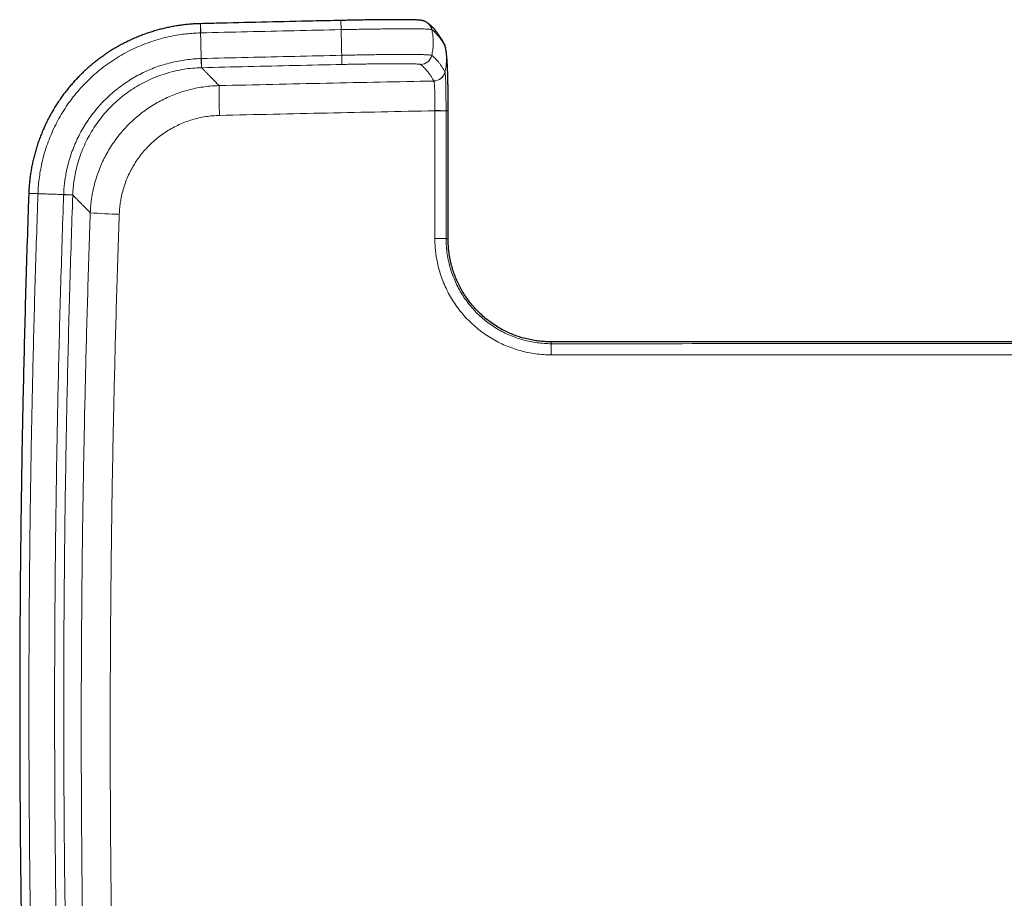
# Model space of a CAD drawing. Header units: millimetres. Extents: x 8 to 1132, y 12 to 2282.
# Tile 13 of 53: x 516 to 583, y 1038 to 1098. Entities that reach past the tile are written whole.
import ezdxf

# ---------------------------------------------------------------- set-up
doc = ezdxf.new("R2010")
doc.units = ezdxf.units.MM

msp = doc.modelspace()

# ---------------------------------------------------------------- linework, layer by layer
at = {"color": 8, "linetype": 'Continuous', "lineweight": 0}
for p, q in [((537.724, 1097.115), (537.71, 1097.742)), ((528.155, 1096.895), (528.14, 1097.522)), ((543.374, 1097.159), (543.374, 1097.159)), ((528.213, 1094.523), (528.198, 1095.145)), ((537.776, 1094.743), (537.762, 1095.365)), ((528.203, 1094.523), (528.213, 1094.523)), ((544.037, 1093.614), (544.038, 1093.613)), ((544.116, 1091.595), (544.116, 1091.585)), ((517.066, 1085.927), (516.439, 1085.949)), ((519.437, 1085.843), (518.815, 1085.865)), ((519.437, 1085.843), (519.438, 1085.853))]:
    msp.add_line(p, q, dxfattribs=at)
at = {"color": 7, "linetype": 'Continuous', "lineweight": 30}
for p, q in [((528.14, 1097.521), (528.129, 1097.521)), ((544.728, 1096.199), (544.725, 1096.205)), ((544.74, 1096.176), (544.736, 1096.184)), ((544.829, 1095.92), (544.825, 1095.935)), ((544.828, 1095.92), (544.834, 1095.891)), ((545.014, 1082.852), (545.02, 1091.57)), ((516.44, 1085.96), (516.44, 1085.949))]:
    msp.add_line(p, q, dxfattribs=at)
at = {"color": 7, "linetype": 'Continuous', "lineweight": 30, "flags": 128}
msp.add_lwpolyline([(543.593, 1097.589), (543.578, 1097.6), (543.495, 1097.65)], dxfattribs=at)
at = {"color": 8, "linetype": 'Continuous', "lineweight": 0, "flags": 128}
for points in [[(528.145, 1096.894), (528.143, 1096.99), (528.14, 1097.082), (528.138, 1097.168), (528.136, 1097.247), (528.134, 1097.318), (528.133, 1097.38), (528.132, 1097.431), (528.131, 1097.472), (528.13, 1097.501), (528.129, 1097.517), (528.129, 1097.522)], [(528.203, 1094.523), (528.203, 1094.53), (528.203, 1094.549), (528.202, 1094.58), (528.201, 1094.621), (528.199, 1094.672), (528.198, 1094.733), (528.196, 1094.803), (528.194, 1094.88), (528.192, 1094.963), (528.19, 1095.052), (528.187, 1095.145)], [(517.066, 1085.937), (516.971, 1085.94), (516.879, 1085.944), (516.793, 1085.947), (516.714, 1085.95), (516.643, 1085.952), (516.581, 1085.954), (516.53, 1085.956), (516.489, 1085.958), (516.461, 1085.959), (516.444, 1085.959), (516.439, 1085.96)], [(519.438, 1085.853), (519.43, 1085.853), (519.411, 1085.854), (519.38, 1085.855), (519.339, 1085.856), (519.288, 1085.858), (519.227, 1085.86), (519.158, 1085.863), (519.081, 1085.866), (518.997, 1085.869), (518.908, 1085.872), (518.816, 1085.875)]]:
    msp.add_lwpolyline(points, dxfattribs=at)
at = {"color": 8, "linetype": 'Continuous', "lineweight": 0}
for centre, radius, start, end in [((543.124, 1096.943), 0.799, 12.37804, 54.02989), ((544.032, 1095.812), 0.796, 12.31915, 29.08001), ((544.034, 1095.811), 0.795, 12.31024, 27.33827), ((543.116, 1095.542), 0.8, 271.24122, 347.11593), ((544.019, 1094.416), 0.801, 271.27705, 346.97768), ((544.02, 1094.414), 0.801, 271.27674, 346.93209), ((580.816, 1092.943), 51.408, 179.60062, 181.86379), ((544.277, 1066.404), 25.191, 88.62587, 90.36559), ((544.247, 1073.663), 17.922, 87.97304, 90.41884), ((523.231, 1115.112), 30.584, 265.12863, 268.82829), ((544.242, 1065.905), 16.978, 87.86019, 90.44212), ((515.716, 1075.083), 36.321, 359.79499, 0.99231)]:
    msp.add_arc(centre, radius, start, end, dxfattribs=at)
at = {"color": 7, "linetype": 'Continuous', "lineweight": 30}
for points, knots in [([(537.71, 1097.742), (537.07, 1097.728), (534.36, 1097.669), (531.17, 1097.595), (528.62, 1097.534), (528.14, 1097.522)], [0, 0, 0, 0, 0.200607, 0.849493, 1, 1, 1, 1]), ([(543.495, 1097.65), (543.489, 1097.653), (543.462, 1097.669), (543.412, 1097.689), (543.353, 1097.711), (543.298, 1097.726), (543.253, 1097.736), (543.212, 1097.743), (543.17, 1097.75), (543.115, 1097.756), (543.047, 1097.763), (542.967, 1097.768), (542.88, 1097.773), (542.786, 1097.777), (542.684, 1097.78), (542.575, 1097.783), (542.461, 1097.786), (542.339, 1097.788), (542.211, 1097.79), (542.075, 1097.791), (541.933, 1097.792), (541.784, 1097.793), (541.629, 1097.793), (541.467, 1097.793), (541.301, 1097.793), (541.128, 1097.792), (540.95, 1097.791), (540.765, 1097.79), (540.575, 1097.788), (540.379, 1097.786), (540.178, 1097.784), (539.972, 1097.782), (539.762, 1097.779), (539.548, 1097.776), (539.33, 1097.772), (539.11, 1097.769), (538.887, 1097.765), (538.662, 1097.761), (538.443, 1097.757), (538.235, 1097.753), (538.035, 1097.749), (537.86, 1097.745), (537.751, 1097.743), (537.71, 1097.742)], [0, 0, 0, 0, 0.003989, 0.017573, 0.031321, 0.044528, 0.057971, 0.070405, 0.085771, 0.106319, 0.13802, 0.169532, 0.198923, 0.230102, 0.259696, 0.288462, 0.316745, 0.344704, 0.372428, 0.399963, 0.427339, 0.454574, 0.481678, 0.50864, 0.535285, 0.56191, 0.588608, 0.615386, 0.642244, 0.66918, 0.69619, 0.723267, 0.750402, 0.777584, 0.804802, 0.832043, 0.859294, 0.886539, 0.913769, 0.937943, 0.961117, 0.98543, 1, 1, 1, 1]), ([(544.723, 1096.204), (544.709, 1096.229), (544.658, 1096.321), (544.567, 1096.471), (544.45, 1096.655), (544.33, 1096.829), (544.212, 1096.984), (544.095, 1097.124), (543.981, 1097.249), (543.862, 1097.367), (543.742, 1097.475), (543.66, 1097.538), (543.62, 1097.569)], [0, 0, 0, 0, 0.042823, 0.158715, 0.27581, 0.392702, 0.507297, 0.603044, 0.704142, 0.804993, 0.90532, 1, 1, 1, 1]), ([(528.129, 1097.521), (528.108, 1097.521), (527.976, 1097.519), (527.73, 1097.506), (527.394, 1097.483), (527.058, 1097.448), (526.724, 1097.405), (526.392, 1097.352), (526.06, 1097.29), (525.729, 1097.219), (525.401, 1097.138), (525.075, 1097.049), (524.753, 1096.95), (524.434, 1096.843), (524.12, 1096.726), (523.808, 1096.601), (523.5, 1096.467), (523.194, 1096.324), (522.891, 1096.172), (522.593, 1096.012), (522.299, 1095.843), (522.011, 1095.667), (521.73, 1095.483), (521.454, 1095.292), (521.184, 1095.093), (520.919, 1094.886), (520.659, 1094.671), (520.404, 1094.449), (520.156, 1094.219), (519.915, 1093.983), (519.68, 1093.74), (519.453, 1093.491), (519.233, 1093.236), (519.021, 1092.975), (518.816, 1092.709), (518.619, 1092.437), (518.428, 1092.158), (518.246, 1091.874), (518.071, 1091.585), (517.905, 1091.292), (517.747, 1090.994), (517.598, 1090.693), (517.458, 1090.388), (517.327, 1090.079), (517.204, 1089.766), (517.089, 1089.448), (516.983, 1089.126), (516.886, 1088.802), (516.798, 1088.475), (516.719, 1088.146), (516.65, 1087.818), (516.591, 1087.488), (516.541, 1087.156), (516.5, 1086.822), (516.468, 1086.486), (516.448, 1086.198), (516.442, 1086.023), (516.44, 1085.96)], [0, 0, 0, 0, 0.003448, 0.022017, 0.040666, 0.059333, 0.077849, 0.096442, 0.115089, 0.133767, 0.152452, 0.171112, 0.189725, 0.208266, 0.226751, 0.245242, 0.263828, 0.282484, 0.301182, 0.319896, 0.33859, 0.357237, 0.37581, 0.394282, 0.412777, 0.43137, 0.449994, 0.468641, 0.4873, 0.505957, 0.524601, 0.543223, 0.561811, 0.580338, 0.598873, 0.617456, 0.636072, 0.654709, 0.673349, 0.691975, 0.710571, 0.729123, 0.747657, 0.766144, 0.784731, 0.803391, 0.822094, 0.840812, 0.859506, 0.878146, 0.896705, 0.915139, 0.933666, 0.952285, 0.970904, 0.989518, 1, 1, 1, 1]), ([(544.822, 1095.948), (544.821, 1095.953), (544.817, 1095.972), (544.808, 1096.005), (544.795, 1096.046), (544.78, 1096.088), (544.766, 1096.122), (544.756, 1096.144), (544.753, 1096.15)], [0, 0, 0, 0, 0.1097763, 0.358704, 0.5717198, 0.7593029, 0.9317418, 1, 1, 1, 1]), ([(545.02, 1091.57), (545.02, 1091.672), (545.02, 1091.867), (545.019, 1092.144), (545.017, 1092.393), (545.016, 1092.617), (545.013, 1092.833), (545.011, 1093.039), (545.007, 1093.232), (545.004, 1093.398), (545.001, 1093.539), (544.999, 1093.656), (544.996, 1093.754), (544.994, 1093.835), (544.992, 1093.899), (544.991, 1093.951), (544.989, 1093.999), (544.988, 1094.057), (544.985, 1094.131), (544.982, 1094.236), (544.977, 1094.362), (544.972, 1094.497), (544.967, 1094.616), (544.962, 1094.718), (544.957, 1094.806), (544.952, 1094.891), (544.946, 1094.979), (544.941, 1095.061), (544.935, 1095.133), (544.931, 1095.194), (544.926, 1095.25), (544.921, 1095.306), (544.913, 1095.382), (544.902, 1095.481), (544.885, 1095.605), (544.863, 1095.745), (544.844, 1095.842), (544.834, 1095.891)], [0, 0, 0, 0, 0.057254, 0.108847, 0.155619, 0.198241, 0.237224, 0.281369, 0.320815, 0.355744, 0.386165, 0.41197, 0.433376, 0.451963, 0.467844, 0.478541, 0.488436, 0.502044, 0.520026, 0.542122, 0.57856, 0.615266, 0.647723, 0.676615, 0.702275, 0.726648, 0.754066, 0.784953, 0.806525, 0.826286, 0.844403, 0.86121, 0.880506, 0.903922, 0.932276, 0.966002, 1, 1, 1, 1]), ([(516.44, 1085.949), (516.433, 1085.779), (516.39, 1084.586), (516.318, 1082.367), (516.225, 1079.293), (516.143, 1076.217), (516.069, 1073.14), (516.005, 1070.063), (515.951, 1066.985), (515.906, 1063.908), (515.87, 1060.83), (515.844, 1057.753), (515.828, 1054.675), (515.821, 1051.597), (515.823, 1048.519), (515.835, 1045.441), (515.856, 1042.364), (515.887, 1039.286), (515.927, 1036.208), (515.977, 1033.131), (516.036, 1030.054), (516.105, 1026.977), (516.183, 1023.9), (516.271, 1020.823), (516.349, 1018.294), (516.402, 1016.79), (516.419, 1016.312)], [0, 0, 0, 0, 0.007318, 0.051442, 0.095601, 0.139784, 0.183979, 0.228169, 0.272357, 0.316547, 0.360737, 0.404927, 0.449117, 0.493307, 0.537496, 0.581684, 0.625873, 0.670062, 0.714251, 0.758439, 0.802628, 0.846816, 0.891006, 0.935196, 0.979387, 1, 1, 1, 1]), ([(552.023, 1075.841), (551.903, 1075.842), (551.658, 1075.846), (551.281, 1075.876), (550.887, 1075.928), (550.479, 1076.008), (550.081, 1076.11), (549.697, 1076.234), (549.328, 1076.375), (548.955, 1076.542), (548.581, 1076.738), (548.207, 1076.964), (547.837, 1077.221), (547.473, 1077.51), (547.117, 1077.835), (546.805, 1078.162), (546.533, 1078.485), (546.299, 1078.797), (546.079, 1079.127), (545.875, 1079.474), (545.687, 1079.84), (545.519, 1080.225), (545.37, 1080.629), (545.244, 1081.048), (545.144, 1081.481), (545.07, 1081.926), (545.022, 1082.385), (545.017, 1082.695), (545.014, 1082.852)], [0, 0, 0, 0, 0.032615, 0.066915, 0.102927, 0.140696, 0.180287, 0.214736, 0.250574, 0.287716, 0.326055, 0.365635, 0.406507, 0.448738, 0.492404, 0.537435, 0.572001, 0.607344, 0.643473, 0.67997, 0.717135, 0.755428, 0.79451, 0.834153, 0.874577, 0.915578, 0.957166, 1, 1, 1, 1]), ([(605.999, 1075.851), (605.664, 1075.851), (604.983, 1075.851), (603.944, 1075.851), (602.869, 1075.85), (601.761, 1075.85), (600.617, 1075.85), (599.462, 1075.85), (598.298, 1075.85), (597.124, 1075.85), (595.92, 1075.85), (594.685, 1075.85), (593.419, 1075.849), (592.122, 1075.849), (590.794, 1075.849), (589.436, 1075.849), (588.047, 1075.849), (586.636, 1075.848), (585.202, 1075.848), (583.748, 1075.848), (582.264, 1075.848), (580.741, 1075.847), (579.178, 1075.847), (577.575, 1075.847), (575.941, 1075.847), (574.277, 1075.846), (572.592, 1075.846), (570.887, 1075.846), (569.162, 1075.845), (567.407, 1075.845), (565.611, 1075.844), (563.771, 1075.844), (561.889, 1075.843), (559.976, 1075.843), (558.031, 1075.842), (556.056, 1075.842), (554.05, 1075.841), (552.702, 1075.841), (552.023, 1075.841)], [0, 0, 0, 0, 0.0186153, 0.0378731, 0.0577734, 0.078316, 0.0995012, 0.1213287, 0.1424974, 0.1642372, 0.1865482, 0.2094302, 0.2328833, 0.2569076, 0.2815029, 0.3066694, 0.332407, 0.3587157, 0.3851105, 0.4120563, 0.4395529, 0.4676005, 0.4967242, 0.526419, 0.556685, 0.5875222, 0.6189306, 0.6503342, 0.6822888, 0.7147945, 0.7478513, 0.7821508, 0.8170241, 0.8524714, 0.8884926, 0.9250877, 0.9622568, 1, 1, 1, 1])]:
    msp.add_open_spline(points, degree=3, knots=knots, dxfattribs=at)
at = {"color": 8, "linetype": 'Continuous', "lineweight": 0}
for points, knots in [([(517.066, 1085.937), (517.066, 1085.937), (517.073, 1086.124), (517.096, 1086.499), (517.159, 1087.059), (517.248, 1087.615), (517.365, 1088.166), (517.515, 1088.734), (517.704, 1089.318), (517.934, 1089.913), (518.198, 1090.496), (518.493, 1091.064), (518.819, 1091.613), (519.176, 1092.145), (519.564, 1092.656), (519.982, 1093.147), (520.429, 1093.615), (520.903, 1094.058), (521.405, 1094.475), (521.929, 1094.863), (522.474, 1095.22), (523.035, 1095.543), (523.609, 1095.831), (524.196, 1096.086), (524.797, 1096.307), (525.409, 1096.495), (526.03, 1096.648), (526.612, 1096.757), (527.152, 1096.83), (527.648, 1096.875), (527.979, 1096.89), (528.145, 1096.894), (528.145, 1096.894)], [0, 0, 0, 0, 0.000003, 0.032762, 0.065582, 0.098421, 0.13124, 0.163999, 0.201102, 0.238321, 0.275599, 0.312878, 0.350098, 0.3872, 0.424726, 0.462281, 0.499807, 0.537694, 0.575675, 0.613687, 0.651667, 0.689554, 0.726697, 0.763956, 0.801275, 0.838593, 0.875851, 0.912993, 0.941989, 0.971, 0.999997, 1, 1, 1, 1]), ([(528.145, 1096.894), (528.145, 1096.894), (528.148, 1096.895), (528.152, 1096.895), (528.155, 1096.895)], [0, 0, 0, 0, 0.006042, 1, 1, 1, 1]), ([(528.145, 1096.894), (528.148, 1096.787), (528.153, 1096.572), (528.161, 1096.243), (528.169, 1095.893), (528.178, 1095.525), (528.184, 1095.271), (528.187, 1095.145)], [0, 0, 0, 0, 0.185959, 0.372956, 0.56036, 0.780858, 1, 1, 1, 1]), ([(528.155, 1096.895), (529.212, 1096.92), (531.335, 1096.971), (534.524, 1097.044), (536.657, 1097.091), (537.724, 1097.115)], [0, 0, 0, 0, 0.331309, 0.665655, 1, 1, 1, 1]), ([(537.724, 1097.115), (537.724, 1097.115), (537.862, 1097.118), (538.139, 1097.123), (538.583, 1097.131), (539.052, 1097.139), (539.462, 1097.145), (539.786, 1097.149), (540.029, 1097.153), (540.269, 1097.156), (540.564, 1097.16), (540.91, 1097.164), (541.3, 1097.168), (541.674, 1097.172), (542.023, 1097.173), (542.344, 1097.172), (542.639, 1097.17), (542.909, 1097.168), (543.114, 1097.165), (543.266, 1097.162), (543.339, 1097.16), (543.374, 1097.159), (543.374, 1097.159)], [0, 0, 0, 0, 0.000008, 0.058269, 0.116813, 0.187678, 0.259014, 0.295381, 0.33181, 0.368421, 0.405094, 0.469632, 0.534518, 0.600528, 0.666944, 0.731301, 0.796022, 0.861847, 0.928044, 0.963988, 0.999996, 1, 1, 1, 1]), ([(537.724, 1097.115), (537.726, 1097.007), (537.731, 1096.792), (537.738, 1096.463), (537.746, 1096.113), (537.754, 1095.745), (537.759, 1095.491), (537.762, 1095.365)], [0, 0, 0, 0, 0.185959, 0.372956, 0.56036, 0.780858, 1, 1, 1, 1]), ([(543.374, 1097.159), (543.374, 1097.159), (543.436, 1097.157), (543.55, 1097.152), (543.69, 1097.144), (543.798, 1097.135), (543.86, 1097.127), (543.892, 1097.12), (543.901, 1097.116), (543.904, 1097.114), (543.904, 1097.114)], [0, 0, 0, 0, 0.0000253, 0.193254, 0.3875646, 0.5852158, 0.7840031, 0.891895, 0.9999747, 1, 1, 1, 1]), ([(543.904, 1097.114), (543.925, 1097.006), (543.967, 1096.791), (543.996, 1096.462), (544, 1096.113), (543.972, 1095.744), (543.922, 1095.49), (543.897, 1095.364)], [0, 0, 0, 0, 0.185969, 0.372972, 0.560376, 0.780869, 1, 1, 1, 1]), ([(543.904, 1097.114), (543.942, 1097.086), (544.016, 1097.029), (544.128, 1096.927), (544.239, 1096.81), (544.351, 1096.679), (544.462, 1096.533), (544.576, 1096.369), (544.692, 1096.188), (544.771, 1096.051), (544.81, 1095.982)], [0, 0, 0, 0, 0.1232275, 0.2464575, 0.3696848, 0.4929148, 0.6161524, 0.7393927, 0.8696948, 1, 1, 1, 1]), ([(544.811, 1095.98), (544.832, 1095.873), (544.873, 1095.658), (544.902, 1095.33), (544.905, 1094.981), (544.877, 1094.613), (544.826, 1094.359), (544.8, 1094.233)], [0, 0, 0, 0, 0.1859732, 0.3729778, 0.5603829, 0.7808742, 1, 1, 1, 1]), ([(544.81, 1095.982), (544.81, 1095.982), (544.811, 1095.981), (544.811, 1095.98), (544.811, 1095.98)], [0, 0, 0, 0, 0.997687, 1, 1, 1, 1]), ([(544.811, 1095.98), (544.811, 1095.98), (544.815, 1095.973), (544.821, 1095.959), (544.826, 1095.929), (544.828, 1095.92)], [0, 0, 0, 0, 0.0001289, 0.7043692, 1, 1, 1, 1]), ([(528.187, 1095.145), (528.187, 1095.145), (528.014, 1095.14), (527.668, 1095.121), (527.151, 1095.064), (526.633, 1094.979), (526.116, 1094.866), (525.601, 1094.724), (525.095, 1094.555), (524.599, 1094.356), (524.116, 1094.13), (523.641, 1093.875), (523.177, 1093.592), (522.726, 1093.278), (522.297, 1092.944), (521.892, 1092.589), (521.511, 1092.216), (521.147, 1091.818), (520.804, 1091.397), (520.481, 1090.953), (520.188, 1090.495), (519.923, 1090.027), (519.686, 1089.549), (519.475, 1089.054), (519.29, 1088.542), (519.132, 1088.017), (519.017, 1087.53), (518.935, 1087.086), (518.878, 1086.685), (518.837, 1086.281), (518.821, 1086.011), (518.816, 1085.875), (518.816, 1085.875)], [0, 0, 0, 0, 0.000004, 0.035804, 0.071633, 0.107438, 0.144203, 0.180994, 0.217756, 0.254475, 0.291226, 0.327951, 0.365756, 0.403594, 0.441401, 0.478111, 0.51485, 0.551559, 0.589338, 0.627146, 0.664921, 0.70163, 0.738366, 0.775071, 0.812836, 0.850629, 0.888389, 0.916195, 0.944002, 0.971999, 0.999996, 1, 1, 1, 1]), ([(528.198, 1095.145), (528.194, 1095.145), (528.191, 1095.145), (528.187, 1095.145), (528.187, 1095.145)], [0, 0, 0, 0, 0.9942549, 1, 1, 1, 1]), ([(537.762, 1095.365), (536.696, 1095.341), (534.563, 1095.294), (531.375, 1095.221), (529.253, 1095.17), (528.198, 1095.145)], [0, 0, 0, 0, 0.334478, 0.668956, 1, 1, 1, 1]), ([(543.897, 1095.364), (543.897, 1095.364), (543.891, 1095.368), (543.868, 1095.375), (543.799, 1095.386), (543.696, 1095.395), (543.563, 1095.402), (543.406, 1095.408), (543.229, 1095.413), (543.028, 1095.417), (542.803, 1095.42), (542.555, 1095.422), (542.285, 1095.423), (541.993, 1095.423), (541.681, 1095.422), (541.352, 1095.421), (540.982, 1095.419), (540.567, 1095.416), (540.107, 1095.411), (539.632, 1095.404), (539.158, 1095.395), (538.688, 1095.385), (538.227, 1095.375), (537.917, 1095.368), (537.762, 1095.365), (537.762, 1095.365)], [0, 0, 0, 0, 0.000006, 0.049293, 0.098723, 0.148152, 0.197439, 0.241257, 0.285223, 0.329243, 0.373214, 0.417034, 0.460992, 0.505105, 0.549271, 0.593385, 0.637344, 0.690919, 0.74467, 0.798421, 0.851997, 0.901308, 0.950689, 0.999994, 1, 1, 1, 1]), ([(544.8, 1094.235), (544.762, 1094.3), (544.688, 1094.429), (544.577, 1094.605), (544.465, 1094.768), (544.354, 1094.915), (544.242, 1095.048), (544.129, 1095.168), (544.014, 1095.275), (543.936, 1095.334), (543.897, 1095.364)], [0, 0, 0, 0, 0.123482, 0.246967, 0.370451, 0.493934, 0.617428, 0.740922, 0.87046, 1, 1, 1, 1]), ([(519.438, 1085.853), (519.446, 1086.021), (519.464, 1086.357), (519.526, 1086.859), (519.621, 1087.39), (519.756, 1087.947), (519.94, 1088.526), (520.162, 1089.093), (520.42, 1089.642), (520.715, 1090.173), (521.046, 1090.681), (521.411, 1091.167), (521.807, 1091.628), (522.234, 1092.061), (522.687, 1092.464), (523.168, 1092.835), (523.673, 1093.173), (524.2, 1093.476), (524.746, 1093.744), (525.303, 1093.972), (525.869, 1094.16), (526.443, 1094.309), (527.025, 1094.42), (527.613, 1094.496), (528.007, 1094.514), (528.203, 1094.523)], [0, 0, 0, 0, 0.037207, 0.074442, 0.111649, 0.15624, 0.200982, 0.245777, 0.29052, 0.33511, 0.379701, 0.424445, 0.46924, 0.513983, 0.558574, 0.603185, 0.647948, 0.692763, 0.737527, 0.782138, 0.825616, 0.869235, 0.912902, 0.956522, 1, 1, 1, 1]), ([(528.213, 1094.523), (529.268, 1094.548), (531.389, 1094.599), (534.577, 1094.672), (536.709, 1094.719), (537.776, 1094.743)], [0, 0, 0, 0, 0.331044, 0.665522, 1, 1, 1, 1]), ([(529.409, 1093.301), (529.341, 1093.37), (529.206, 1093.508), (529.023, 1093.695), (528.857, 1093.865), (528.695, 1094.03), (528.544, 1094.185), (528.408, 1094.324), (528.295, 1094.439), (528.24, 1094.495), (528.213, 1094.523)], [0, 0, 0, 0, 0.1124421, 0.2248842, 0.3373471, 0.44981, 0.5873384, 0.7248668, 0.8624334, 1, 1, 1, 1]), ([(537.776, 1094.743), (537.91, 1094.745), (538.18, 1094.751), (538.583, 1094.759), (538.992, 1094.766), (539.407, 1094.773), (539.824, 1094.779), (540.227, 1094.784), (540.616, 1094.788), (540.988, 1094.791), (541.339, 1094.793), (541.666, 1094.793), (541.964, 1094.792), (542.231, 1094.79), (542.467, 1094.786), (542.671, 1094.781), (542.833, 1094.775), (542.958, 1094.768), (543.048, 1094.761), (543.11, 1094.752), (543.126, 1094.745), (543.134, 1094.742)], [0, 0, 0, 0, 0.049214, 0.098506, 0.14773, 0.201515, 0.255474, 0.309432, 0.363217, 0.41807, 0.473126, 0.528182, 0.583034, 0.637832, 0.692825, 0.747811, 0.8026, 0.85188, 0.901302, 0.950722, 1, 1, 1, 1]), ([(543.134, 1094.742), (543.173, 1094.713), (543.251, 1094.654), (543.366, 1094.546), (543.479, 1094.426), (543.591, 1094.294), (543.702, 1094.147), (543.814, 1093.984), (543.925, 1093.809), (543.999, 1093.679), (544.037, 1093.614)], [0, 0, 0, 0, 0.129537, 0.259078, 0.382562, 0.506045, 0.629539, 0.753033, 0.876515, 1, 1, 1, 1]), ([(544.8, 1094.233), (544.8, 1094.233), (544.8, 1094.234), (544.8, 1094.234), (544.8, 1094.235)], [0, 0, 0, 0, 0.002183, 1, 1, 1, 1]), ([(544.881, 1091.588), (544.881, 1091.588), (544.881, 1091.669), (544.879, 1091.832), (544.872, 1092.072), (544.865, 1092.309), (544.859, 1092.555), (544.859, 1092.808), (544.86, 1093.064), (544.86, 1093.301), (544.853, 1093.515), (544.843, 1093.704), (544.836, 1093.87), (544.829, 1094.008), (544.817, 1094.112), (544.809, 1094.177), (544.805, 1094.216), (544.802, 1094.229), (544.8, 1094.233), (544.8, 1094.233)], [0, 0, 0, 0, 0.000015, 0.061483, 0.12325, 0.185133, 0.246758, 0.320488, 0.394366, 0.467938, 0.542082, 0.616528, 0.690808, 0.765151, 0.839822, 0.914332, 0.957163, 0.999985, 1, 1, 1, 1]), ([(544.037, 1093.614), (541.599, 1093.565), (536.723, 1093.467), (531.847, 1093.356), (529.409, 1093.301)], [0, 0, 0, 0, 0.499999, 1, 1, 1, 1]), ([(544.038, 1093.613), (544.041, 1093.604), (544.047, 1093.589), (544.055, 1093.541), (544.064, 1093.488), (544.072, 1093.421), (544.078, 1093.341), (544.083, 1093.249), (544.089, 1093.147), (544.097, 1093.032), (544.102, 1092.907), (544.103, 1092.774), (544.103, 1092.633), (544.103, 1092.484), (544.104, 1092.323), (544.108, 1092.152), (544.112, 1091.971), (544.116, 1091.785), (544.116, 1091.658), (544.116, 1091.595)], [0, 0, 0, 0, 0.084111, 0.1391, 0.194089, 0.250666, 0.307242, 0.362207, 0.417171, 0.473728, 0.530283, 0.585178, 0.640076, 0.696565, 0.753054, 0.813707, 0.874361, 0.937182, 1, 1, 1, 1]), ([(529.409, 1093.301), (529.243, 1093.294), (528.91, 1093.281), (528.414, 1093.226), (527.916, 1093.145), (527.419, 1093.034), (526.925, 1092.895), (526.444, 1092.729), (525.977, 1092.537), (525.526, 1092.323), (525.084, 1092.081), (524.651, 1091.812), (524.231, 1091.516), (523.832, 1091.2), (523.456, 1090.865), (523.102, 1090.514), (522.765, 1090.14), (522.447, 1089.744), (522.149, 1089.327), (521.878, 1088.897), (521.634, 1088.458), (521.417, 1088.01), (521.224, 1087.547), (521.055, 1087.069), (520.912, 1086.578), (520.809, 1086.128), (520.736, 1085.722), (520.687, 1085.363), (520.651, 1085.002), (520.64, 1084.759), (520.634, 1084.638)], [0, 0, 0, 0, 0.0367165, 0.0734611, 0.1101775, 0.1479583, 0.18577, 0.2235508, 0.260285, 0.2970475, 0.3337817, 0.3715864, 0.4094221, 0.4472268, 0.4838846, 0.5205706, 0.5572283, 0.5949527, 0.6327079, 0.6704323, 0.7070147, 0.7436252, 0.7802076, 0.8178499, 0.8555229, 0.8931652, 0.9197868, 0.9464083, 0.9732041, 1, 1, 1, 1]), ([(529.435, 1091.271), (531.882, 1091.326), (536.775, 1091.437), (541.669, 1091.536), (544.116, 1091.585)], [0, 0, 0, 0, 0.4999991, 1, 1, 1, 1]), ([(544.116, 1091.585), (544.115, 1090.519), (544.114, 1088.684), (544.113, 1085.783), (544.111, 1083.949), (544.111, 1082.882)], [0, 0, 0, 0, 0.367627, 0.632401, 1, 1, 1, 1]), ([(544.876, 1082.871), (544.876, 1083.937), (544.878, 1086.07), (544.879, 1088.971), (544.881, 1090.806), (544.881, 1091.574)], [0, 0, 0, 0, 0.367599, 0.735198, 1, 1, 1, 1]), ([(545.018, 1091.57), (545.016, 1091.572), (545.013, 1091.576), (544.971, 1091.582), (544.911, 1091.586), (544.881, 1091.588)], [0, 0, 0, 0, 0.264608, 0.633488, 1, 1, 1, 1]), ([(544.881, 1091.574), (544.881, 1091.579), (544.881, 1091.584), (544.881, 1091.588), (544.881, 1091.588)], [0, 0, 0, 0, 0.99572, 1, 1, 1, 1]), ([(522.606, 1084.534), (522.612, 1084.659), (522.625, 1084.91), (522.67, 1085.284), (522.738, 1085.686), (522.839, 1086.114), (522.978, 1086.564), (523.146, 1087.005), (523.344, 1087.433), (523.569, 1087.846), (523.823, 1088.243), (524.104, 1088.623), (524.41, 1088.984), (524.738, 1089.323), (525.089, 1089.638), (525.461, 1089.929), (525.853, 1090.195), (526.262, 1090.435), (526.686, 1090.646), (527.122, 1090.828), (527.57, 1090.979), (528.028, 1091.1), (528.493, 1091.189), (528.963, 1091.25), (529.278, 1091.264), (529.435, 1091.271)], [0, 0, 0, 0, 0.035603, 0.071231, 0.106834, 0.151269, 0.195856, 0.240494, 0.28508, 0.329514, 0.374043, 0.418723, 0.463456, 0.508137, 0.552666, 0.597299, 0.642086, 0.686926, 0.731713, 0.776347, 0.820976, 0.865757, 0.910589, 0.955371, 1, 1, 1, 1]), ([(517.045, 1016.334), (517.013, 1017.269), (516.91, 1020.336), (516.763, 1025.535), (516.621, 1031.933), (516.521, 1038.332), (516.461, 1044.731), (516.443, 1050.897), (516.462, 1056.828), (516.513, 1062.525), (516.595, 1068.221), (516.713, 1074.021), (516.865, 1079.923), (516.999, 1083.925), (517.066, 1085.927)], [0, 0, 0, 0, 0.040319, 0.132249, 0.22418, 0.316125, 0.408071, 0.5, 0.581851, 0.663705, 0.745545, 0.827388, 0.913693, 1, 1, 1, 1]), ([(517.066, 1085.937), (517.174, 1085.933), (517.389, 1085.925), (517.718, 1085.914), (518.067, 1085.902), (518.436, 1085.889), (518.689, 1085.88), (518.816, 1085.875)], [0, 0, 0, 0, 0.185959, 0.372956, 0.56036, 0.780858, 1, 1, 1, 1]), ([(517.066, 1085.927), (517.066, 1085.93), (517.066, 1085.933), (517.066, 1085.937), (517.066, 1085.937)], [0, 0, 0, 0, 0.99401, 1, 1, 1, 1]), ([(518.815, 1085.865), (518.744, 1083.734), (518.603, 1079.472), (518.442, 1073.077), (518.319, 1066.681), (518.238, 1060.284), (518.198, 1053.887), (518.199, 1047.489), (518.24, 1041.166), (518.32, 1034.917), (518.438, 1028.743), (518.592, 1022.568), (518.727, 1018.453), (518.794, 1016.395)], [0, 0, 0, 0, 0.092059, 0.184119, 0.276182, 0.368257, 0.460335, 0.552395, 0.644458, 0.733335, 0.822215, 0.911106, 1, 1, 1, 1]), ([(518.816, 1085.875), (518.816, 1085.875), (518.816, 1085.872), (518.816, 1085.868), (518.815, 1085.865)], [0, 0, 0, 0, 0.0057031, 1, 1, 1, 1]), ([(519.416, 1016.416), (519.349, 1018.472), (519.214, 1022.585), (519.061, 1028.755), (518.942, 1034.926), (518.862, 1041.172), (518.821, 1047.491), (518.82, 1053.884), (518.86, 1060.277), (518.941, 1066.67), (519.064, 1073.062), (519.224, 1079.453), (519.366, 1083.713), (519.437, 1085.843)], [0, 0, 0, 0, 0.088879, 0.177758, 0.26665, 0.355542, 0.447602, 0.539665, 0.631726, 0.723788, 0.815864, 0.907941, 1, 1, 1, 1]), ([(519.437, 1085.843), (519.465, 1085.815), (519.52, 1085.76), (519.634, 1085.645), (519.772, 1085.506), (519.924, 1085.353), (520.086, 1085.19), (520.252, 1085.023), (520.433, 1084.841), (520.567, 1084.706), (520.634, 1084.638)], [0, 0, 0, 0, 0.138413, 0.2768259, 0.4152776, 0.5537292, 0.6652868, 0.7768444, 0.8884222, 1, 1, 1, 1]), ([(520.634, 1084.638), (520.572, 1082.776), (520.447, 1079.051), (520.299, 1073.464), (520.18, 1067.875), (520.093, 1062.286), (520.037, 1056.695), (520.013, 1051.106), (520.019, 1045.517), (520.057, 1039.925), (520.126, 1034.329), (520.227, 1028.73), (520.357, 1023.131), (520.47, 1019.399), (520.526, 1017.533)], [0, 0, 0, 0, 0.083277, 0.166555, 0.249833, 0.333109, 0.416413, 0.499716, 0.582968, 0.666219, 0.749663, 0.833109, 0.916555, 1, 1, 1, 1]), ([(522.498, 1017.549), (522.442, 1019.408), (522.329, 1023.125), (522.2, 1028.703), (522.099, 1034.281), (522.03, 1039.861), (521.992, 1045.441), (521.986, 1051.021), (522.01, 1056.6), (522.066, 1062.182), (522.152, 1067.767), (522.271, 1073.357), (522.419, 1078.946), (522.543, 1082.671), (522.606, 1084.534)], [0, 0, 0, 0, 0.083277, 0.166555, 0.249833, 0.333109, 0.416413, 0.499716, 0.582968, 0.666219, 0.749663, 0.833109, 0.916555, 1, 1, 1, 1]), ([(544.111, 1082.882), (544.113, 1082.736), (544.118, 1082.442), (544.155, 1082.003), (544.216, 1081.567), (544.306, 1081.105), (544.433, 1080.618), (544.603, 1080.111), (544.807, 1079.616), (545.043, 1079.136), (545.31, 1078.674), (545.609, 1078.231), (545.938, 1077.808), (546.294, 1077.407), (546.676, 1077.032), (547.082, 1076.684), (547.511, 1076.365), (547.961, 1076.075), (548.43, 1075.815), (548.914, 1075.588), (549.412, 1075.393), (549.922, 1075.234), (550.442, 1075.11), (550.97, 1075.02), (551.503, 1074.964), (551.859, 1074.957), (552.037, 1074.953)], [0, 0, 0, 0, 0.035312, 0.070679, 0.106046, 0.141358, 0.184169, 0.227126, 0.270132, 0.313087, 0.355897, 0.398761, 0.441772, 0.484833, 0.527842, 0.570705, 0.613546, 0.656534, 0.69957, 0.742554, 0.785393, 0.828217, 0.871187, 0.914207, 0.957176, 1, 1, 1, 1]), ([(552.031, 1075.712), (552.031, 1075.712), (551.871, 1075.712), (551.549, 1075.723), (551.069, 1075.773), (550.592, 1075.854), (550.122, 1075.966), (549.662, 1076.11), (549.212, 1076.285), (548.775, 1076.491), (548.352, 1076.725), (547.946, 1076.987), (547.558, 1077.275), (547.192, 1077.589), (546.847, 1077.928), (546.525, 1078.29), (546.228, 1078.671), (545.959, 1079.071), (545.717, 1079.489), (545.504, 1079.922), (545.321, 1080.369), (545.167, 1080.827), (545.041, 1081.309), (544.947, 1081.814), (544.888, 1082.341), (544.875, 1082.694), (544.876, 1082.871), (544.876, 1082.871)], [0, 0, 0, 0, 0.000005, 0.042829, 0.085798, 0.128818, 0.17179, 0.214615, 0.257456, 0.300444, 0.343483, 0.386477, 0.429323, 0.472185, 0.515193, 0.558253, 0.601264, 0.644127, 0.686934, 0.729887, 0.772891, 0.815845, 0.858654, 0.905746, 0.952902, 0.999995, 1, 1, 1, 1]), ([(545.012, 1082.852), (545.011, 1082.853), (545.008, 1082.857), (544.966, 1082.864), (544.906, 1082.869), (544.876, 1082.871)], [0, 0, 0, 0, 0.254052, 0.628227, 1, 1, 1, 1]), ([(552.023, 1075.838), (552.024, 1075.837), (552.025, 1075.836), (552.028, 1075.799), (552.03, 1075.741), (552.031, 1075.712)], [0, 0, 0, 0, 0.221815, 0.61216, 1, 1, 1, 1]), ([(606.002, 1075.723), (603.868, 1075.722), (597.469, 1075.722), (586.802, 1075.72), (574.607, 1075.718), (563.017, 1075.716), (555.693, 1075.713), (552.031, 1075.712)], [0, 0, 0, 0, 0.118579, 0.355738, 0.592897, 0.796449, 1, 1, 1, 1]), ([(552.037, 1074.953), (555.698, 1074.955), (563.021, 1074.957), (574.611, 1074.959), (586.805, 1074.961), (597.471, 1074.963), (603.87, 1074.963), (606.003, 1074.964)], [0, 0, 0, 0, 0.203551, 0.407103, 0.644261, 0.881421, 1, 1, 1, 1])]:
    msp.add_open_spline(points, degree=3, knots=knots, dxfattribs=at)

doc.saveas('drawing.dxf')
